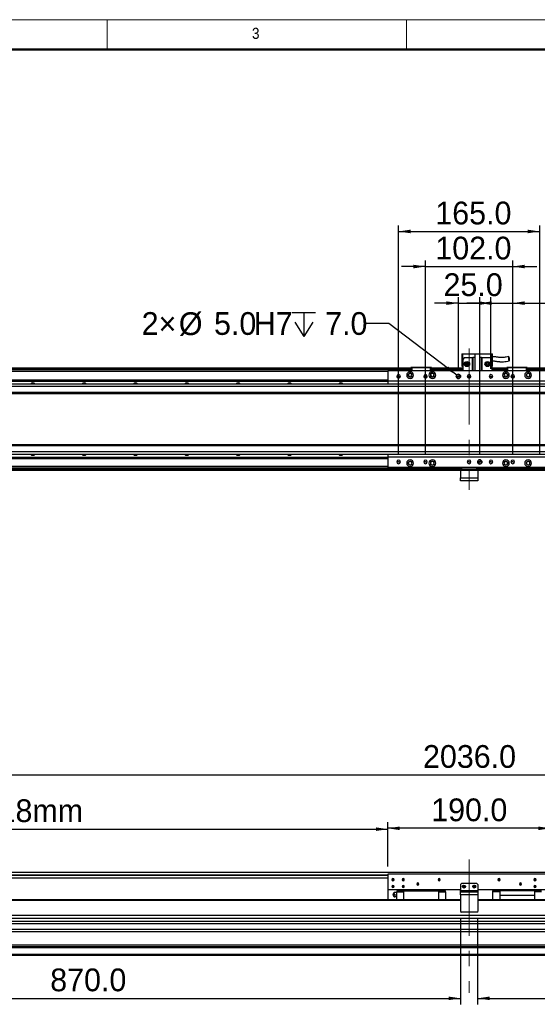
# Model space of a CAD drawing. Header units: millimetres. Extents: x 35 to 2905, y 35 to 2044.
# Tile 3 of 6: x 668 to 1273, y 893 to 2044. Entities that reach past the tile are written whole.
import ezdxf

# ---------------------------------------------------------------- set-up
doc = ezdxf.new("R2010")
doc.units = ezdxf.units.MM
doc.header["$LTSCALE"] = 7
doc.linetypes.add('CENTERX2', pattern=[20.32, 12.7, -2.54, 2.54, -2.54])
doc.layers.add('DIMNS', color=7, linetype='Continuous')
doc.styles.add('SLDTEXTSTYLE1', font='Gothic.ttf', dxfattribs={"width": 0.913})
doc.styles.add('SLDTEXTSTYLE8', font='txt')
doc.dimstyles.new('SLDDIMSTYLE0', dxfattribs={"dimtxt": 26.6, "dimasz": 14, "dimexe": 0, "dimexo": 0.0625, "dimgap": 6.65, "dimtad": 2, "dimdec": 1, "dimrnd": 1e-09, "dimzin": 4, "dimdsep": 46, "dimtxsty": 'SLDTEXTSTYLE8', "dimsah": 1, "dimcen": 0.09, "dimadec": 0, "dimazin": 1, "dimtfac": 1, "dimtdec": 1, "dimtofl": 0, "dimtmove": 0, "dimatfit": 3, "dimfxl": 0, "dimfrac": 2, "dimtolj": 1, "dimtzin": 12, "dimarcsym": 0})
doc.dimstyles.new('SLDDIMSTYLE1', dxfattribs={"dimtxt": 26.6, "dimasz": 14, "dimexe": 0, "dimexo": 0.0625, "dimgap": 6.65, "dimtad": 2, "dimdec": 1, "dimrnd": 1e-09, "dimzin": 4, "dimdsep": 46, "dimtxsty": 'SLDTEXTSTYLE8', "dimsah": 1, "dimcen": 0.09, "dimadec": 0, "dimazin": 1, "dimtfac": 1, "dimtdec": 1, "dimtmove": 0, "dimatfit": 0, "dimfxl": 0, "dimfrac": 2, "dimtolj": 1, "dimtzin": 12, "dimarcsym": 0})
doc.dimstyles.new('SLDDIMSTYLE2', dxfattribs={"dimtxt": 26.6, "dimasz": 14, "dimexe": 0, "dimexo": 0.0625, "dimgap": 6.65, "dimtad": 2, "dimdec": 1, "dimrnd": 1e-09, "dimzin": 12, "dimdsep": 46, "dimtxsty": 'SLDTEXTSTYLE8', "dimsah": 1, "dimcen": 0.09, "dimadec": 0, "dimazin": 3, "dimtfac": 1, "dimtdec": 1, "dimtmove": 0, "dimatfit": 0, "dimfxl": 0, "dimfrac": 2, "dimtolj": 1, "dimtzin": 12, "dimarcsym": 0})
doc.dimstyles.new('SLDDIMSTYLE7', dxfattribs={"dimtxt": 26.6, "dimasz": 14, "dimexe": 0, "dimexo": 0.0625, "dimgap": 6.65, "dimtad": 0, "dimtih": 1, "dimtoh": 1, "dimdec": 1, "dimrnd": 1e-09, "dimzin": 4, "dimdsep": 46, "dimtxsty": 'SLDTEXTSTYLE8', "dimsah": 1, "dimcen": 0, "dimadec": 0, "dimazin": 1, "dimtfac": 1, "dimtdec": 1, "dimtofl": 0, "dimtmove": 0, "dimatfit": 3, "dimfxl": 0, "dimfrac": 2, "dimtolj": 1, "dimtzin": 12, "dimarcsym": 0})

# ---------------------------------------------------------------- blocks, each defined once
blk = doc.blocks.new('_D')
at = {"layer": 'DIMNS'}
for p, q in [((175, 1026.4), (175, 1168)), ((2211, 1026.4), (2211, 1168)), ((175, 1161), (2211, 1161))]:
    blk.add_line(p, q, dxfattribs=at)
for points in [[(175, 1161), (189, 1158.9), (189, 1163.1)], [(2211, 1161), (2197, 1163.1), (2197, 1158.9)]]:
    blk.add_solid(points, dxfattribs=at)
at = {"layer": 'DIMNS', "insert": (1139.1, 1195.9), "char_height": 26.6, "attachment_point": 1, "style": 'SLDTEXTSTYLE8'}
blk.add_mtext('2036.0', dxfattribs=at)
blk = doc.blocks.new('_D_1')
at = {"layer": 'DIMNS'}
for p, q in [((210, 1047.1), (210, 1104.6)), ((210, 1097.6), (1098, 1097.6)), ((1098, 1053.9), (1098, 1104.6))]:
    blk.add_line(p, q, dxfattribs=at)
for points in [[(210, 1097.6), (224, 1095.5), (224, 1099.7)], [(1098, 1097.6), (1084, 1099.7), (1084, 1095.5)]]:
    blk.add_solid(points, dxfattribs=at)
at = {"layer": 'DIMNS', "char_height": 26.6, "attachment_point": 1, "style": 'SLDTEXTSTYLE8'}
for s, insert in [('888.0', (465.2, 1132.5)), ('=T/2+18mm', (550, 1132.5))]:
    blk.add_mtext(s, dxfattribs=dict(at, insert=insert))
blk = doc.blocks.new('_D_3')
at = {"layer": 'DIMNS'}
for p, q in [((1098, 1053.9), (1098, 1105.6)), ((1288, 1053.9), (1288, 1105.6)), ((1288, 1098.6), (1098, 1098.6))]:
    blk.add_line(p, q, dxfattribs=at)
for points in [[(1098, 1098.6), (1112, 1096.5), (1112, 1100.7)], [(1288, 1098.6), (1274, 1100.7), (1274, 1096.5)]]:
    blk.add_solid(points, dxfattribs=at)
at = {"layer": 'DIMNS', "insert": (1148.7, 1133.5), "char_height": 26.6, "attachment_point": 1, "style": 'SLDTEXTSTYLE8'}
blk.add_mtext('190.0', dxfattribs=at)
blk = doc.blocks.new('_D_4')
at = {"layer": 'DIMNS'}
for p, q in [((1183, 992.6), (1183, 892.8)), ((313, 985.5), (313, 892.8)), ((313, 899.8), (1183, 899.8))]:
    blk.add_line(p, q, dxfattribs=at)
for points in [[(313, 899.8), (327, 897.7), (327, 901.9)], [(1183, 899.8), (1169, 901.9), (1169, 897.7)]]:
    blk.add_solid(points, dxfattribs=at)
at = {"layer": 'DIMNS', "insert": (703.3, 934.7), "char_height": 26.6, "attachment_point": 1, "style": 'SLDTEXTSTYLE8'}
blk.add_mtext('870.0', dxfattribs=at)
blk = doc.blocks.new('_D_5')
at = {"layer": 'DIMNS'}
for p, q in [((1203, 992.6), (1203, 892.8)), ((2073, 985.5), (2073, 892.8)), ((1203, 899.8), (2073, 899.8))]:
    blk.add_line(p, q, dxfattribs=at)
for points in [[(1203, 899.8), (1217, 897.7), (1217, 901.9)], [(2073, 899.8), (2059, 901.9), (2059, 897.7)]]:
    blk.add_solid(points, dxfattribs=at)
at = {"layer": 'DIMNS', "insert": (1580.9, 934.7), "char_height": 26.6, "attachment_point": 1, "style": 'SLDTEXTSTYLE8'}
blk.add_mtext('870.0', dxfattribs=at)
blk = doc.blocks.new('SW_SYMBOL_HOLE_DEPTH')
at = {"layer": 'DIMNS', "color": 0}
for p, q in [((0, 6125), (5600, 6125)), ((2800, 6125), (2800, 525)), ((700, 3885), (2800, 525)), ((4900, 3885), (2800, 525))]:
    blk.add_line(p, q, dxfattribs=at)
blk = doc.blocks.new('_D_23')
at = {"layer": 'DIMNS'}
for p, q in [((1099, 1688.8), (1071, 1688.8)), ((1178.5, 1628.5), (1099, 1688.8))]:
    blk.add_line(p, q, dxfattribs=at)
blk.add_solid([(1178.5, 1628.5), (1168.7, 1638.6), (1166.1, 1635.3)], dxfattribs=at)
at = {"layer": 'DIMNS', "xscale": 0.004985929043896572, "yscale": 0.004985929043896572, "zscale": 0.004985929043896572}
blk.add_blockref('SW_SYMBOL_HOLE_DEPTH', (985.7, 1671.1), dxfattribs=at)
at = {"layer": 'DIMNS', "char_height": 26.6, "attachment_point": 1, "style": 'SLDTEXTSTYLE8'}
for s, insert in [('2×', (810.2, 1702.1)), ('%%c', (853.7, 1701.9)), ('5.0', (894.8, 1702.1)), ('H7', (941.2, 1702.1)), ('7.0', (1024.7, 1702.1))]:
    blk.add_mtext(s, dxfattribs=dict(at, insert=insert))
blk = doc.blocks.new('_D_25')
at = {"layer": 'DIMNS'}
for p, q in [((1180.5, 1635.9), (1180.5, 1719.6)), ((1205.5, 1535.9), (1205.5, 1719.6)), ((1180.5, 1712.6), (1152.5, 1712.6)), ((1180.5, 1712.6), (1205.5, 1712.6)), ((1205.5, 1712.6), (1233.5, 1712.6))]:
    blk.add_line(p, q, dxfattribs=at)
for points in [[(1180.5, 1712.6), (1166.5, 1714.7), (1166.5, 1710.5)], [(1205.5, 1712.6), (1219.5, 1710.5), (1219.5, 1714.7)]]:
    blk.add_solid(points, dxfattribs=at)
at = {"layer": 'DIMNS', "insert": (1163.1, 1747.5), "char_height": 26.6, "attachment_point": 1, "style": 'SLDTEXTSTYLE8'}
blk.add_mtext('25.0', dxfattribs=at)
blk = doc.blocks.new('_D_26')
at = {"layer": 'DIMNS'}
for p, q in [((1142, 1535.9), (1142, 1762.4)), ((1244, 1535.9), (1244, 1762.4)), ((1142, 1755.4), (1114, 1755.4)), ((1142, 1755.4), (1244, 1755.4)), ((1244, 1755.4), (1272, 1755.4))]:
    blk.add_line(p, q, dxfattribs=at)
for points in [[(1142, 1755.4), (1128, 1757.5), (1128, 1753.3)], [(1244, 1755.4), (1258, 1753.3), (1258, 1757.5)]]:
    blk.add_solid(points, dxfattribs=at)
at = {"layer": 'DIMNS', "insert": (1153.5, 1790.3), "char_height": 26.6, "attachment_point": 1, "style": 'SLDTEXTSTYLE8'}
blk.add_mtext('102.0', dxfattribs=at)
blk = doc.blocks.new('_D_27')
at = {"layer": 'DIMNS'}
for p, q in [((1110.5, 1535.9), (1110.5, 1803.4)), ((1110.5, 1796.4), (1275.5, 1796.4)), ((1275.5, 1535.9), (1275.5, 1803.4))]:
    blk.add_line(p, q, dxfattribs=at)
for points in [[(1110.5, 1796.4), (1124.5, 1794.3), (1124.5, 1798.5)], [(1275.5, 1796.4), (1261.5, 1798.5), (1261.5, 1794.3)]]:
    blk.add_solid(points, dxfattribs=at)
at = {"layer": 'DIMNS', "insert": (1153.5, 1831.3), "char_height": 26.6, "attachment_point": 1, "style": 'SLDTEXTSTYLE8'}
blk.add_mtext('165.0', dxfattribs=at)
blk = doc.blocks.new('_D_28')
at = {"layer": 'DIMNS'}
for p, q in [((1218.5, 1635.9), (1218.5, 1719.6)), ((1244, 1635.9), (1244, 1719.6)), ((1218.5, 1712.6), (1190.5, 1712.6)), ((1218.5, 1712.6), (1244, 1712.6)), ((1244, 1712.6), (1350.8, 1712.6))]:
    blk.add_line(p, q, dxfattribs=at)
for points in [[(1218.5, 1712.6), (1204.5, 1714.7), (1204.5, 1710.5)], [(1244, 1712.6), (1258, 1710.5), (1258, 1714.7)]]:
    blk.add_solid(points, dxfattribs=at)
at = {"layer": 'DIMNS', "insert": (1285.2, 1747.5), "char_height": 26.6, "attachment_point": 1, "style": 'SLDTEXTSTYLE8'}
blk.add_mtext('25.5', dxfattribs=at)
blk = doc.blocks.new('SW_DOWELSYMBOL_3')
at = {"linetype": 'Continuous', "lineweight": 18}
h = blk.add_hatch(color=0, dxfattribs=at)
edge = h.paths.add_edge_path(flags=0)
edge.add_arc((0, 0), 2.5, 180, 270)
edge.add_line((0, -2.5), (0, 0))
edge.add_line((0, 0), (-2.5, 0))
h = blk.add_hatch(color=0, dxfattribs=at)
edge = h.paths.add_edge_path(flags=0)
edge.add_arc((0, 0), 2.5, 0, 90)
edge.add_line((0, 2.5), (0, 0))
edge.add_line((0, 0), (2.5, 0))
at = {"layer": 'DIMNS', "color": 0}
blk.add_circle((0, 0), 2.5, dxfattribs=at)
blk = doc.blocks.new('SW_DOWELSYMBOL_4')
at = {"linetype": 'Continuous', "lineweight": 18}
h = blk.add_hatch(color=0, dxfattribs=at)
edge = h.paths.add_edge_path(flags=0)
edge.add_arc((0, 0), 2.5, 180, 270)
edge.add_line((0, -2.5), (0, 0))
edge.add_line((0, 0), (-2.5, 0))
h = blk.add_hatch(color=0, dxfattribs=at)
edge = h.paths.add_edge_path(flags=0)
edge.add_arc((0, 0), 2.5, 0, 90)
edge.add_line((0, 2.5), (0, 0))
edge.add_line((0, 0), (2.5, 0))
at = {"layer": 'DIMNS', "color": 0}
blk.add_circle((0, 0), 2.5, dxfattribs=at)

msp = doc.modelspace()

# ---------------------------------------------------------------- linework, layer by layer
at = {"color": 7, "linetype": 'Continuous', "lineweight": 18}
for p, q in [((2905, 2044), (35, 2044)), ((770, 2044), (770, 2009)), ((1120, 2009), (1120, 2044)), ((70, 2009), (2870, 2009))]:
    msp.add_line(p, q, dxfattribs=at)
at = {"color": 7, "linetype": 'Continuous', "lineweight": 50}
msp.add_line((2870, 2009), (70, 2009), dxfattribs=at)
at = {"color": 7, "linetype": 'Continuous', "lineweight": 25}
for p, q in [((1184.53, 1653.28), (1185.53, 1653.28)), ((1184.53, 1653.28), (1184.53, 1638.88)), ((1185.53, 1646.88), (1185.53, 1653.28)), ((1185.53, 1653.28), (1199.53, 1653.28)), ((1187.53, 1648.88), (1185.53, 1646.88)), ((1185.53, 1646.88), (1185.53, 1633.48)), ((1187.53, 1648.88), (1197.03, 1648.88)), ((1197.03, 1633.48), (1197.03, 1648.88)), ((1197.03, 1648.88), (1197.53, 1648.88)), ((1197.53, 1648.88), (1197.53, 1633.48)), ((1199.53, 1648.88), (1197.53, 1648.88)), ((1199.53, 1653.48), (1199.53, 1633.48)), ((1199.53, 1653.48), (1205.53, 1653.48)), ((1205.53, 1633.48), (1205.53, 1653.48)), ((1205.53, 1653.28), (1219.53, 1653.28)), ((1207.53, 1648.88), (1205.53, 1648.88)), ((1207.53, 1633.48), (1207.53, 1648.88)), ((1207.53, 1648.88), (1208.03, 1648.88)), ((1208.03, 1648.88), (1217.53, 1648.88)), ((1208.03, 1648.88), (1208.03, 1633.48)), ((1219.53, 1646.88), (1217.53, 1648.88)), ((1219.53, 1653.28), (1220.53, 1653.28)), ((1219.53, 1653.28), (1219.53, 1646.88)), ((1219.53, 1646.88), (1219.53, 1633.48)), ((1220.53, 1638.88), (1220.53, 1653.28)), ((187.03, 1636.48), (1125.03, 1636.48)), ((317.53, 1636.78), (1125.03, 1636.78)), ((317.53, 1636.58), (1125.03, 1636.58)), ((1125.03, 1637.18), (1125.33, 1637.48)), ((1125.03, 1633.48), (1125.03, 1637.18)), ((1126.03, 1637.18), (1125.03, 1637.18)), ((1125.33, 1637.48), (1126.16, 1637.48)), ((1126.03, 1637.18), (1126.16, 1637.48)), ((1126.03, 1637.18), (1126.03, 1633.48)), ((1148.03, 1637.18), (1126.03, 1637.18)), ((1126.16, 1637.48), (1147.91, 1637.48)), ((1148.03, 1637.18), (1147.91, 1637.48)), ((1147.91, 1637.48), (1148.73, 1637.48)), ((1148.03, 1633.48), (1148.03, 1637.18)), ((1149.03, 1637.18), (1148.03, 1637.18)), ((1148.73, 1637.48), (1149.03, 1637.18)), ((1149.03, 1637.18), (1149.03, 1633.48)), ((1149.03, 1636.78), (1185.53, 1636.78)), ((1149.03, 1636.58), (1185.53, 1636.58)), ((1149.03, 1636.48), (1185.53, 1636.48)), ((1184.53, 1638.88), (1185.53, 1638.88)), ((1219.53, 1638.88), (1220.53, 1638.88)), ((1219.53, 1636.78), (1237.03, 1636.78)), ((1219.53, 1636.58), (1237.03, 1636.58)), ((1219.53, 1636.48), (1237.03, 1636.48)), ((1237.03, 1637.18), (1237.33, 1637.48)), ((1237.03, 1633.48), (1237.03, 1637.18)), ((1238.03, 1637.18), (1237.03, 1637.18)), ((1237.33, 1637.48), (1238.16, 1637.48)), ((1238.03, 1637.18), (1238.16, 1637.48)), ((1238.03, 1637.18), (1238.03, 1633.48)), ((1260.03, 1637.18), (1238.03, 1637.18)), ((1238.16, 1637.48), (1259.91, 1637.48)), ((1260.03, 1637.18), (1259.91, 1637.48)), ((1259.91, 1637.48), (1260.73, 1637.48)), ((1260.03, 1633.48), (1260.03, 1637.18)), ((1261.03, 1637.18), (1260.03, 1637.18)), ((1260.73, 1637.48), (1261.03, 1637.18)), ((1261.03, 1637.18), (1261.03, 1633.48)), ((1261.03, 1636.78), (2087.53, 1636.78)), ((1261.03, 1636.58), (2087.53, 1636.58)), ((1261.03, 1636.48), (2199.03, 1636.48)), ((1125.03, 1634.49), (187.03, 1634.49)), ((1288.03, 1633.48), (1098.03, 1633.48)), ((1098.03, 1633.48), (1098.03, 1621.48)), ((1110.53, 1626.98), (1108.43, 1626.98)), ((1110.53, 1626.98), (1112.63, 1626.98)), ((1142.03, 1626.98), (1139.93, 1626.98)), ((1142.03, 1626.98), (1142.16, 1626.98)), ((1143.37, 1626.98), (1144.13, 1626.98)), ((1185.53, 1634.49), (1149.03, 1634.49)), ((1180.53, 1626.98), (1178.03, 1626.98)), ((1180.53, 1626.98), (1183.03, 1626.98)), ((1193.03, 1626.98), (1190.93, 1626.98)), ((1193.03, 1626.98), (1195.13, 1626.98)), ((1218.53, 1626.98), (1216.43, 1626.98)), ((1218.53, 1626.98), (1220.63, 1626.98)), ((1237.03, 1634.49), (1219.53, 1634.49)), ((1242.7, 1626.98), (1241.93, 1626.98)), ((1244.03, 1626.98), (1243.91, 1626.98)), ((1244.03, 1626.98), (1246.13, 1626.98)), ((2199.03, 1634.49), (1261.03, 1634.49)), ((193.03, 1622.99), (1098.03, 1622.99)), ((193.03, 1622.7), (1098.03, 1622.7)), ((193.03, 1621.8), (1098.03, 1621.8)), ((193.03, 1621.5), (1098.03, 1621.5)), ((2178.53, 1617.98), (208.03, 1617.98)), ((2179.03, 1614.98), (208.03, 1614.98)), ((1288.03, 1621.48), (1098.03, 1621.48)), ((1098.03, 1621.48), (1098.03, 1617.98)), ((2179.03, 1607.98), (208.03, 1607.98)), ((208.03, 1606.98), (2179.03, 1606.98)), ((2179.03, 1546.98), (208.03, 1546.98)), ((208.03, 1545.98), (2179.03, 1545.98)), ((193.03, 1532.46), (1098.03, 1532.46)), ((193.03, 1532.17), (1098.03, 1532.17)), ((193.03, 1531.27), (1098.03, 1531.27)), ((208.03, 1538.98), (2179.03, 1538.98)), ((208.03, 1535.98), (2178.53, 1535.98)), ((1098.03, 1535.98), (1098.03, 1532.48)), ((1288.03, 1532.48), (1098.03, 1532.48)), ((1098.03, 1532.48), (1098.03, 1520.48)), ((193.03, 1530.98), (1098.03, 1530.98)), ((1288.03, 1520.48), (1098.03, 1520.48)), ((1110.53, 1526.98), (1108.43, 1526.98)), ((1110.53, 1526.98), (1112.63, 1526.98)), ((1142.03, 1526.98), (1139.93, 1526.98)), ((1142.03, 1526.98), (1144.13, 1526.98)), ((1183.03, 1518.48), (1183.03, 1520.48)), ((1184.03, 1520.48), (1184.03, 1518.48)), ((1193.03, 1526.98), (1190.93, 1526.98)), ((1193.03, 1526.98), (1195.13, 1526.98)), ((1202.03, 1518.48), (1202.03, 1520.48)), ((1205.53, 1526.98), (1203.03, 1526.98)), ((1203.03, 1520.48), (1203.03, 1518.48)), ((1205.53, 1526.98), (1208.03, 1526.98)), ((1218.53, 1526.98), (1216.43, 1526.98)), ((1218.53, 1526.98), (1220.63, 1526.98)), ((1244.03, 1526.98), (1241.93, 1526.98)), ((1244.03, 1526.98), (1246.13, 1526.98)), ((1183.03, 1519.48), (187.03, 1519.48)), ((1183.03, 1516.98), (187.03, 1516.98)), ((1184.03, 1518.48), (1183.03, 1518.48)), ((1183.03, 1516.98), (1183.03, 1518.48)), ((1203.03, 1516.98), (1183.03, 1516.98)), ((1183.03, 1516.98), (1183.03, 1508.48)), ((1183.03, 1508.48), (1203.03, 1508.48)), ((1183.03, 1504.98), (1183.03, 1508.48)), ((1202.03, 1518.48), (1184.03, 1518.48)), ((1203.03, 1518.48), (1202.03, 1518.48)), ((2199.03, 1519.48), (1203.03, 1519.48)), ((1203.03, 1518.48), (1203.03, 1516.98)), ((1203.03, 1516.98), (1203.03, 1508.48)), ((2199.03, 1516.98), (1203.03, 1516.98)), ((1203.03, 1508.48), (1203.03, 1504.98)), ((1203.03, 1504.98), (1183.03, 1504.98)), ((208.03, 1047.36), (2179.03, 1047.36)), ((208.03, 1040.86), (1098.03, 1040.86)), ((1288.03, 1045.01), (1098.03, 1045.01)), ((1098.03, 1045.01), (1098.03, 1026.51)), ((1104.03, 1038.51), (1102.78, 1038.51)), ((1104.03, 1038.51), (1105.28, 1038.51)), ((1116.03, 1038.51), (1114.78, 1038.51)), ((1116.03, 1038.51), (1117.28, 1038.51)), ((1158.03, 1038.51), (1156.78, 1038.51)), ((1158.03, 1038.51), (1159.28, 1038.51)), ((1228.03, 1038.51), (1226.78, 1038.51)), ((1228.03, 1038.51), (1229.28, 1038.51)), ((1270.03, 1038.51), (1268.78, 1038.51)), ((1270.03, 1038.51), (1271.28, 1038.51)), ((1183.03, 1026.51), (1098.03, 1026.51)), ((1098.03, 1026.51), (1098.03, 1015.01)), ((1104.03, 1030.51), (1102.78, 1030.51)), ((1104.03, 1030.51), (1105.28, 1030.51)), ((1116.78, 1025.41), (1108.53, 1025.41)), ((1108.53, 1025.41), (1108.53, 1024.46)), ((1116.03, 1030.51), (1114.78, 1030.51)), ((1116.03, 1030.51), (1117.28, 1030.51)), ((1116.78, 1025.51), (1116.78, 1026.51)), ((1116.78, 1025.51), (1157.28, 1025.51)), ((1116.78, 1015.01), (1116.78, 1025.51)), ((1133.03, 1033.51), (1131.78, 1033.51)), ((1133.03, 1033.51), (1134.28, 1033.51)), ((1157.28, 1025.51), (1157.28, 1026.51)), ((1157.28, 1025.51), (1157.28, 1015.01)), ((1165.53, 1025.41), (1157.28, 1025.41)), ((1165.53, 1024.46), (1165.53, 1025.41)), ((1184.03, 1034.01), (1183.03, 1033.01)), ((1183.03, 1033.01), (1183.03, 1026.01)), ((1183.03, 1026.01), (1203.03, 1026.01)), ((1183.03, 1024.51), (1183.03, 1026.01)), ((1202.03, 1034.01), (1184.03, 1034.01)), ((1187.03, 1030.51), (1185.78, 1030.51)), ((1187.03, 1030.51), (1188.28, 1030.51)), ((1199.03, 1030.51), (1197.78, 1030.51)), ((1199.03, 1030.51), (1200.28, 1030.51)), ((1203.03, 1033.01), (1202.03, 1034.01)), ((1203.03, 1033.01), (1203.03, 1026.01)), ((1288.03, 1026.51), (1203.03, 1026.51)), ((1203.03, 1026.01), (1203.03, 1024.51)), ((1228.78, 1025.41), (1220.53, 1025.41)), ((1220.53, 1025.41), (1220.53, 1024.46)), ((1228.78, 1026.51), (1228.78, 1025.51)), ((1269.28, 1025.51), (1228.78, 1025.51)), ((1228.78, 1025.51), (1228.78, 1020.51)), ((1253.03, 1033.51), (1251.78, 1033.51)), ((1253.03, 1033.51), (1254.28, 1033.51)), ((1270.03, 1030.51), (1268.78, 1030.51)), ((1269.28, 1025.51), (1269.28, 1026.51)), ((1269.28, 1025.51), (1269.28, 1020.51)), ((1277.53, 1025.41), (1269.28, 1025.41)), ((1270.03, 1030.51), (1271.28, 1030.51)), ((1183.03, 1015.01), (187.03, 1015.01)), ((1108.53, 1023.51), (1106.22, 1023.51)), ((1106.22, 1021.01), (1108.53, 1021.01)), ((1108.53, 1018.51), (1106.22, 1018.51)), ((1108.53, 1024.46), (1116.78, 1024.46)), ((1108.53, 1015.01), (1108.53, 1024.46)), ((1157.28, 1024.46), (1165.53, 1024.46)), ((1165.53, 1024.46), (1165.53, 1015.01)), ((1183.03, 1024.51), (1203.03, 1024.51)), ((1183.03, 1021.01), (1183.03, 1024.51)), ((1183.03, 1021.01), (1183.03, 1001.51)), ((1203.03, 1021.01), (1183.03, 1021.01)), ((1203.03, 1024.51), (1203.03, 1021.01)), ((1203.03, 1021.01), (1203.03, 1001.51)), ((2199.03, 1015.01), (1203.03, 1015.01)), ((1228.78, 1024.46), (1220.53, 1024.46)), ((1220.53, 1024.46), (1220.53, 1015.01)), ((1228.78, 1020.51), (1269.28, 1020.51)), ((1228.78, 1020.51), (1228.78, 1020.21)), ((1269.28, 1020.21), (1228.78, 1020.21)), ((1228.78, 1020.21), (1228.78, 1015.01)), ((1277.53, 1024.46), (1269.28, 1024.46)), ((1269.28, 1020.21), (1269.28, 1020.51)), ((1269.28, 1020.21), (1269.28, 1015.01)), ((2025.53, 996.55), (360.53, 996.55)), ((2025.53, 993.15), (360.53, 993.15)), ((1183.03, 1001.51), (1184.03, 1000.51)), ((1202.03, 1000.51), (1184.03, 1000.51)), ((1202.03, 1000.51), (1203.03, 1001.51)), ((2199.03, 989.63), (187.03, 989.63)), ((2199.03, 987.04), (187.03, 987.04)), ((2199.03, 980.11), (187.03, 980.11)), ((2199.03, 977.51), (187.03, 977.51)), ((2199.03, 962.01), (187.03, 962.01)), ((2199.03, 960.01), (187.03, 960.01)), ((2199.03, 959.01), (187.03, 959.01)), ((2199.03, 951.01), (187.03, 951.01)), ((2199.03, 950.01), (187.03, 950.01))]:
    msp.add_line(p, q, dxfattribs=at)
at = {"color": 8, "linetype": 'Continuous', "lineweight": 25}
for p, q in [((1125.03, 1635.98), (187.03, 1635.98)), ((1185.53, 1635.98), (1149.03, 1635.98)), ((1237.03, 1635.98), (1219.53, 1635.98)), ((2199.03, 1635.98), (1261.03, 1635.98)), ((1098.03, 1632.49), (228.67, 1632.49)), ((1098.03, 1521.48), (187.03, 1521.48)), ((1183.03, 1517.98), (187.03, 1517.98)), ((2199.03, 1517.98), (1203.03, 1517.98)), ((208.03, 1044.36), (1098.03, 1044.36)), ((208.03, 1043.86), (1098.03, 1043.86)), ((1183.03, 1014.01), (187.03, 1014.01)), ((2199.03, 1014.01), (1203.03, 1014.01))]:
    msp.add_line(p, q, dxfattribs=at)
at = {"color": 7, "linetype": 'Continuous', "lineweight": 25}
for centre, radius in [((1190.53, 1641.38), 3), ((1190.53, 1641.38), 1.7), ((1190.53, 1641.38), 1.6), ((1214.53, 1641.38), 3), ((1214.53, 1641.38), 1.7), ((1214.53, 1641.38), 1.6), ((1187.03, 1030.51), 1.7), ((1199.03, 1030.51), 1.7)]:
    msp.add_circle(centre, radius, dxfattribs=at)
for centre, radius, start, end in [((1110.53, 1626.98), 2.1, 0, 180), ((1110.53, 1626.98), 2.1, 180, 0), ((1124.03, 1628.48), 4, 0, 180), ((1124.03, 1628.48), 4, 180, 0), ((1124.03, 1628.48), 2.25, 0, 180), ((1124.03, 1628.48), 2.25, 180, 0), ((1124.03, 1628.48), 2, 90, 270), ((1124.03, 1628.48), 2, 270, 90), ((1142.03, 1626.98), 2.1, 0, 180), ((1142.03, 1626.98), 2.1, 180, 0), ((1150.03, 1628.48), 4, 0, 180), ((1150.03, 1628.48), 4, 180, 0), ((1150.03, 1628.48), 2.25, 0, 180), ((1150.03, 1628.48), 2.25, 180, 0), ((1150.03, 1628.48), 2, 90, 270), ((1150.03, 1628.48), 2, 270, 90), ((1180.53, 1626.98), 2.5, 0, 180), ((1180.53, 1626.98), 2.5, 180, 0), ((1193.03, 1626.98), 2.1, 0, 180), ((1193.03, 1626.98), 2.1, 180, 0), ((1218.53, 1626.98), 2.1, 0, 180), ((1218.53, 1626.98), 2.1, 180, 0), ((1236.03, 1628.48), 4, 0, 180), ((1236.03, 1628.48), 4, 180, 0), ((1236.03, 1628.48), 2.25, 0, 180), ((1236.03, 1628.48), 2.25, 180, 0), ((1236.03, 1628.48), 2, 90, 270), ((1236.03, 1628.48), 2, 270, 90), ((1244.03, 1626.98), 2.1, 0, 180), ((1244.03, 1626.98), 2.1, 180, 0), ((1262.03, 1628.48), 4, 0, 180), ((1262.03, 1628.48), 4, 180, 0), ((1262.03, 1628.48), 2.25, 0, 180), ((1262.03, 1628.48), 2.25, 180, 0), ((1262.03, 1628.48), 2, 90, 270), ((1262.03, 1628.48), 2, 270, 90), ((683.03, 1615.49), 3.75, 41.71072, 138.28928), ((743.03, 1615.49), 3.75, 41.71072, 138.28928), ((803.03, 1615.49), 3.75, 41.71072, 138.28928), ((863.03, 1615.49), 3.75, 41.71072, 138.28928), ((923.03, 1615.49), 3.75, 41.71072, 138.28928), ((983.03, 1615.49), 3.75, 41.71072, 138.28928), ((1043.03, 1615.49), 3.75, 41.71072, 138.28928), ((683.03, 1538.48), 3.75, 221.71072, 318.28928), ((743.03, 1538.48), 3.75, 221.71072, 318.28928), ((803.03, 1538.48), 3.75, 221.71072, 318.28928), ((863.03, 1538.48), 3.75, 221.71072, 318.28928), ((923.03, 1538.48), 3.75, 221.71072, 318.28928), ((983.03, 1538.48), 3.75, 221.71072, 318.28928), ((1043.03, 1538.48), 3.75, 221.71072, 318.28928), ((1110.53, 1526.98), 2.1, 0, 180), ((1110.53, 1526.98), 2.1, 180, 0), ((1124.03, 1525.48), 4, 0, 180), ((1124.03, 1525.48), 4, 180, 0), ((1124.03, 1525.48), 2.25, 0, 180), ((1124.03, 1525.48), 2.25, 180, 0), ((1124.03, 1525.48), 2, 90, 270), ((1124.03, 1525.48), 2, 270, 90), ((1142.03, 1526.98), 2.1, 0, 180), ((1142.03, 1526.98), 2.1, 180, 0), ((1150.03, 1525.48), 4, 0, 180), ((1150.03, 1525.48), 4, 180, 0), ((1150.03, 1525.48), 2.25, 0, 180), ((1150.03, 1525.48), 2.25, 180, 0), ((1150.03, 1525.48), 2, 90, 270), ((1150.03, 1525.48), 2, 270, 90), ((1193.03, 1526.98), 2.1, 0, 180), ((1193.03, 1526.98), 2.1, 180, 0), ((1205.53, 1526.98), 2.5, 0, 180), ((1205.53, 1526.98), 2.5, 180, 0), ((1218.53, 1526.98), 2.1, 0, 180), ((1218.53, 1526.98), 2.1, 180, 0), ((1236.03, 1525.48), 4, 0, 180), ((1236.03, 1525.48), 4, 180, 0), ((1236.03, 1525.48), 2.25, 0, 180), ((1236.03, 1525.48), 2.25, 180, 0), ((1236.03, 1525.48), 2, 90, 270), ((1236.03, 1525.48), 2, 270, 90), ((1244.03, 1526.98), 2.1, 0, 180), ((1244.03, 1526.98), 2.1, 180, 0), ((1262.03, 1525.48), 4, 0, 180), ((1262.03, 1525.48), 4, 180, 0), ((1262.03, 1525.48), 2.25, 0, 180), ((1262.03, 1525.48), 2.25, 180, 0), ((1262.03, 1525.48), 2, 90, 270), ((1262.03, 1525.48), 2, 270, 90), ((1104.03, 1038.51), 1.25, 0, 180), ((1104.03, 1038.51), 1.25, 180, 0), ((1116.03, 1038.51), 1.25, 0, 180), ((1116.03, 1038.51), 1.25, 180, 0), ((1158.03, 1038.51), 1.25, 0, 180), ((1158.03, 1038.51), 1.25, 180, 0), ((1228.03, 1038.51), 1.25, 0, 180), ((1228.03, 1038.51), 1.25, 180, 0), ((1270.03, 1038.51), 1.25, 0, 180), ((1270.03, 1038.51), 1.25, 180, 0), ((1104.03, 1030.51), 1.25, 0, 180), ((1104.03, 1030.51), 1.25, 180, 0), ((1116.03, 1030.51), 1.25, 0, 180), ((1116.03, 1030.51), 1.25, 180, 0), ((1133.03, 1033.51), 1.25, 0, 180), ((1133.03, 1033.51), 1.25, 180, 0), ((1187.03, 1030.51), 1.25, 0, 180), ((1187.03, 1030.51), 1.25, 180, 0), ((1199.03, 1030.51), 1.25, 0, 180), ((1199.03, 1030.51), 1.25, 180, 0), ((1253.03, 1033.51), 1.25, 0, 180), ((1253.03, 1033.51), 1.25, 180, 0), ((1270.03, 1030.51), 1.25, 0, 180), ((1270.03, 1030.51), 1.25, 180, 0), ((1104.13, 1021.01), 0.25, 111.37089, 270), ((1107.03, 1021.01), 3, 123.52372, 170.18362), ((1107.03, 1021.01), 3, 189.86644, 236.41825)]:
    msp.add_arc(centre, radius, start, end, dxfattribs=at)
for points, knots in [([(1239.28, 1650.04), (1238.23, 1649.87), (1236.41, 1649.58), (1234.03, 1649.21), (1232.22, 1649.07), (1230.64, 1649.04), (1228.87, 1649.12), (1227.01, 1649.34), (1225.12, 1649.63), (1223.6, 1649.85), (1222.18, 1649.98), (1221.23, 1650.04), (1220.68, 1650.01), (1220.53, 1650.01)], [0, 0, 0, 0, 0.1728187, 0.3012065, 0.3945075, 0.4621964, 0.5503013, 0.6704384, 0.754268, 0.853133, 0.9124959, 0.977885, 1, 1, 1, 1]), ([(1238.89, 1648.87), (1238.92, 1649.12), (1238.97, 1649.62), (1239.15, 1650.03), (1239.37, 1650.07), (1239.61, 1649.79), (1239.82, 1649.28), (1240.01, 1648.58), (1240.15, 1647.78), (1240.23, 1646.94), (1240.23, 1646.16), (1240.16, 1645.54), (1240.02, 1645.15), (1239.82, 1645.06), (1239.62, 1645.16), (1239.43, 1645.51), (1239.26, 1646.04), (1239.11, 1646.77), (1238.99, 1647.52), (1238.92, 1648.06), (1238.89, 1648.32), (1238.88, 1648.41), (1238.88, 1648.43), (1238.88, 1648.5), (1238.88, 1648.66), (1238.89, 1648.79), (1238.89, 1648.87)], [0, 0, 0, 0, 0.0648176, 0.1297793, 0.189732, 0.2426191, 0.2944133, 0.3462435, 0.3987244, 0.4521998, 0.5066016, 0.5614526, 0.616052, 0.6697726, 0.727069, 0.7653775, 0.8036915, 0.8589096, 0.9142292, 0.9495547, 0.9640012, 0.9648512, 0.9657591, 0.9687105, 0.9805281, 1, 1, 1, 1]), ([(1190.32, 1640.25), (1190.19, 1640.28), (1189.93, 1640.32), (1189.6, 1640.54), (1189.34, 1640.86), (1189.19, 1641.26), (1189.17, 1641.71), (1189.31, 1642.15), (1189.57, 1642.52), (1189.81, 1642.68), (1189.93, 1642.76)], [0, 0, 0, 0, 0.11535172, 0.23125344, 0.35178209, 0.47701004, 0.60652213, 0.74024378, 0.87835837, 1, 1, 1, 1]), ([(1190.53, 1640.23), (1190.54, 1640.23), (1190.66, 1640.24), (1190.9, 1640.27), (1191.21, 1640.43), (1191.47, 1640.68), (1191.63, 1640.99), (1191.7, 1641.34), (1191.66, 1641.69), (1191.52, 1642.02), (1191.28, 1642.28), (1190.98, 1642.46), (1190.64, 1642.55), (1190.28, 1642.53), (1189.95, 1642.4), (1189.68, 1642.18), (1189.48, 1641.88), (1189.38, 1641.54), (1189.38, 1641.19), (1189.49, 1640.85), (1189.7, 1640.57), (1189.98, 1640.35), (1190.21, 1640.29), (1190.32, 1640.25)], [0, 0, 0, 0, 0.0017194, 0.0516365, 0.1015518, 0.1514605, 0.2013764, 0.2512938, 0.3012085, 0.3511205, 0.4010319, 0.4509498, 0.5008635, 0.5507756, 0.6006877, 0.6506017, 0.7005183, 0.7504334, 0.800345, 0.8502588, 0.9001742, 0.9500901, 1, 1, 1, 1]), ([(1191.14, 1642.76), (1191.27, 1642.67), (1191.54, 1642.48), (1191.8, 1642.06), (1191.91, 1641.58), (1191.85, 1641.11), (1191.64, 1640.71), (1191.31, 1640.42), (1190.99, 1640.28), (1190.8, 1640.26), (1190.75, 1640.25)], [0, 0, 0, 0, 0.140799, 0.2880652, 0.4304361, 0.5679425, 0.7005945, 0.8284725, 0.9515828, 1, 1, 1, 1]), ([(1214.41, 1640.25), (1214.35, 1640.25), (1214.16, 1640.26), (1213.83, 1640.37), (1213.49, 1640.64), (1213.25, 1641.03), (1213.16, 1641.49), (1213.23, 1641.97), (1213.47, 1642.41), (1213.74, 1642.65), (1213.91, 1642.75), (1213.93, 1642.76)], [0, 0, 0, 0, 0.0488477, 0.1680251, 0.2919233, 0.4205493, 0.5539619, 0.6921676, 0.8349365, 0.9819186, 1, 1, 1, 1]), ([(1214.32, 1640.25), (1214.19, 1640.29), (1213.94, 1640.37), (1213.67, 1640.6), (1213.5, 1640.85), (1213.4, 1641.12), (1213.38, 1641.33), (1213.39, 1641.46), (1213.39, 1641.49), (1213.39, 1641.49), (1213.39, 1641.49), (1213.39, 1641.49), (1213.39, 1641.49), (1213.39, 1641.49)], [0, 0, 0, 0, 0.236928, 0.4417094, 0.614234, 0.7545045, 0.9380785, 0.9829649, 0.9897875, 0.995206, 0.9975495, 0.9997672, 1, 1, 1, 1]), ([(1214.75, 1640.25), (1214.89, 1640.28), (1215.17, 1640.33), (1215.52, 1640.58), (1215.77, 1640.93), (1215.89, 1641.34), (1215.88, 1641.77), (1215.74, 1642.17), (1215.49, 1642.52), (1215.26, 1642.68), (1215.14, 1642.76)], [0, 0, 0, 0, 0.1248138, 0.2498463, 0.3748683, 0.4998628, 0.6248463, 0.7498351, 0.8748376, 1, 1, 1, 1]), ([(1220.53, 1645), (1220.9, 1645.01), (1221.79, 1645.05), (1223.16, 1644.87), (1224.58, 1644.67), (1225.85, 1644.48), (1226.95, 1644.33), (1227.91, 1644.23), (1229.15, 1644.12), (1230.98, 1644.04), (1233.58, 1644.14), (1236.58, 1644.56), (1238.72, 1644.91), (1239.85, 1645.09)], [0, 0, 0, 0, 0.0561718, 0.1350521, 0.2093722, 0.2758318, 0.3326405, 0.3788414, 0.4216817, 0.5224881, 0.6560424, 0.8185901, 1, 1, 1, 1]), ([(1142.16, 1626.98), (1142.16, 1627), (1142.16, 1627.04), (1142.23, 1627.2), (1142.34, 1627.4), (1142.53, 1627.61), (1142.71, 1627.72), (1142.88, 1627.73), (1143.01, 1627.71), (1143.13, 1627.63), (1143.24, 1627.5), (1143.35, 1627.28), (1143.36, 1627.09), (1143.37, 1626.98)], [0, 0, 0, 0, 0.0143926, 0.0628332, 0.2500371, 0.3751597, 0.5000465, 0.5628476, 0.6251179, 0.6838819, 0.7505265, 0.8571311, 1, 1, 1, 1]), ([(1143.37, 1626.98), (1143.36, 1626.88), (1143.35, 1626.69), (1143.25, 1626.47), (1143.13, 1626.34), (1143.02, 1626.27), (1142.89, 1626.24), (1142.72, 1626.25), (1142.53, 1626.36), (1142.37, 1626.54), (1142.26, 1626.71), (1142.2, 1626.84), (1142.17, 1626.91), (1142.16, 1626.96), (1142.16, 1626.98), (1142.16, 1626.98)], [0, 0, 0, 0, 0.1418077, 0.2478706, 0.3141343, 0.372549, 0.4351415, 0.4981033, 0.6233746, 0.7486711, 0.8740661, 0.9370407, 0.9736337, 0.9872836, 1, 1, 1, 1]), ([(1242.7, 1626.98), (1242.71, 1627.09), (1242.72, 1627.28), (1242.82, 1627.5), (1242.94, 1627.63), (1243.05, 1627.7), (1243.18, 1627.73), (1243.35, 1627.72), (1243.54, 1627.61), (1243.7, 1627.43), (1243.81, 1627.26), (1243.87, 1627.13), (1243.9, 1627.06), (1243.91, 1627.02), (1243.91, 1627), (1243.91, 1626.98)], [0, 0, 0, 0, 0.1424052, 0.2487789, 0.3154459, 0.374246, 0.4366556, 0.4994976, 0.6243018, 0.7490762, 0.8743694, 0.9371806, 0.9697215, 0.985746, 1, 1, 1, 1]), ([(1243.91, 1626.98), (1243.91, 1626.98), (1243.91, 1626.93), (1243.84, 1626.77), (1243.73, 1626.57), (1243.53, 1626.36), (1243.35, 1626.25), (1243.18, 1626.24), (1243.05, 1626.27), (1242.93, 1626.34), (1242.82, 1626.47), (1242.72, 1626.69), (1242.71, 1626.88), (1242.7, 1626.98)], [0, 0, 0, 0, 0.01275514, 0.06305126, 0.25095644, 0.37654354, 0.5017946, 0.56480839, 0.62769898, 0.68612957, 0.75248326, 0.85842194, 1, 1, 1, 1]), ([(1104.04, 1021.24), (1104.04, 1021.24), (1104.04, 1021.23), (1104.04, 1021.18), (1104.04, 1021.1), (1104.04, 1021.01), (1104.04, 1020.92), (1104.04, 1020.84), (1104.04, 1020.78), (1104.04, 1020.78), (1104.04, 1020.77)], [0, 0, 0, 0, 0.125362, 0.2500082, 0.3748835, 0.499741, 0.624391, 0.7497228, 0.8748311, 1, 1, 1, 1]), ([(1105.38, 1018.51), (1105.38, 1018.51), (1105.36, 1018.51), (1105.42, 1018.51), (1105.58, 1018.51), (1105.85, 1018.51), (1106.1, 1018.51), (1106.22, 1018.51)], [0, 0, 0, 0, 0.00131705, 0.25041426, 0.49992532, 0.74975483, 1, 1, 1, 1]), ([(1106.22, 1023.51), (1106.1, 1023.51), (1105.85, 1023.51), (1105.59, 1023.51), (1105.41, 1023.51), (1105.39, 1023.51), (1105.38, 1023.51)], [0, 0, 0, 0, 0.25020803, 0.50090931, 0.75172034, 1, 1, 1, 1]), ([(1106.22, 1021.01), (1106.1, 1021.08), (1105.85, 1021.22), (1105.59, 1021.53), (1105.41, 1021.88), (1105.36, 1022.26), (1105.41, 1022.64), (1105.59, 1022.99), (1105.85, 1023.29), (1106.1, 1023.44), (1106.22, 1023.51)], [0, 0, 0, 0, 0.12480571, 0.24985781, 0.37496446, 0.49994122, 0.62466907, 0.74960322, 0.87469742, 1, 1, 1, 1]), ([(1106.22, 1018.51), (1106.1, 1018.58), (1105.85, 1018.72), (1105.59, 1019.03), (1105.41, 1019.38), (1105.36, 1019.76), (1105.41, 1020.14), (1105.59, 1020.49), (1105.85, 1020.79), (1106.1, 1020.94), (1106.22, 1021.01)], [0, 0, 0, 0, 0.12480595, 0.24985756, 0.37496462, 0.49994222, 0.62466855, 0.74960397, 0.87469694, 1, 1, 1, 1])]:
    msp.add_open_spline(points, degree=3, knots=knots, dxfattribs=at)
at = {"layer": 'DIMNS', "linetype": 'CENTERX2', "lineweight": 18}
for p, q in [((1193.03, 1659.43), (1193.03, 1494.53)), ((1193.03, 1061.96), (1193.03, 906.36))]:
    msp.add_line(p, q, dxfattribs=at)

# ---------------------------------------------------------------- block references
at = {"layer": 'DIMNS'}
for name, p in [('SW_DOWELSYMBOL_3', (1180.53, 1626.98)), ('SW_DOWELSYMBOL_4', (1205.53, 1526.98))]:
    msp.add_blockref(name, p, dxfattribs=at)

# ---------------------------------------------------------------- texts
at = {"color": 7, "linetype": 'Continuous', "lineweight": 0, "insert": (939.17, 2034.52), "char_height": 12.96, "attachment_point": 1, "style": 'SLDTEXTSTYLE1'}
msp.add_mtext('3', dxfattribs=at)

# ---------------------------------------------------------------- dimensions: what is measured, and where the dimension line sits
at = {"layer": 'DIMNS'}
for base, p1, p2, dimstyle, picture, middle in [((1275.53, 1796.42), (1110.53, 1526.98), (1275.53, 1526.98), 'SLDDIMSTYLE0', '_D_27', (1195.88, 1796.42)), ((1244.03, 1755.38), (1142.03, 1526.98), (1244.03, 1526.98), 'SLDDIMSTYLE1', '_D_26', (1195.88, 1755.38)), ((1205.53, 1712.57), (1180.53, 1626.98), (1205.53, 1526.98), 'SLDDIMSTYLE1', '_D_25', (1195.88, 1712.57)), ((1244.03, 1712.57), (1218.53, 1626.98), (1244.03, 1626.98), 'SLDDIMSTYLE2', '_D_28', (1317.99, 1712.57)), ((2211.03, 1161.01), (175.03, 1017.51), (2211.03, 1017.51), 'SLDDIMSTYLE0', '_D', (1191.1, 1161.01)), ((1098.03, 1098.65), (1288.03, 1045.01), (1098.03, 1045.01), 'SLDDIMSTYLE0', '_D_3', (1191.1, 1098.65)), ((1183.03, 899.84), (313.03, 994.35), (1183.03, 1001.51), 'SLDDIMSTYLE0', '_D_4', (745.65, 899.84)), ((2073.03, 899.84), (1203.03, 1001.51), (2073.03, 994.35), 'SLDDIMSTYLE0', '_D_5', (1623.31, 899.84))]:
    dim = msp.add_linear_dim(base=base, p1=p1, p2=p2, dimstyle=dimstyle, dxfattribs=at)
    dim.commit()
    dim.dimension.update_dxf_attribs({"geometry": picture, "text_midpoint": middle, "dimtype": 160})
dim = msp.add_diameter_dim_2p(p1=(1182.53, 1625.47), p2=(1178.54, 1628.5), text='2×<>H7{\\fGDT;x}7.0', dimstyle='SLDDIMSTYLE7', dxfattribs=at)
dim.commit()
dim.dimension.update_dxf_attribs({"geometry": '_D_23', "text_midpoint": (940.6, 1688.84), "dimtype": 163})
dim = msp.add_linear_dim(base=(1098.03, 1097.65), p1=(210.03, 1038.21), p2=(1098.03, 1045.01), text='<>=T/2+18mm', dimstyle='SLDDIMSTYLE0', dxfattribs=at)
dim.commit()
dim.dimension.update_dxf_attribs({"geometry": '_D_1', "text_midpoint": (607.8, 1097.65), "dimtype": 160})

doc.saveas('drawing.dxf')
